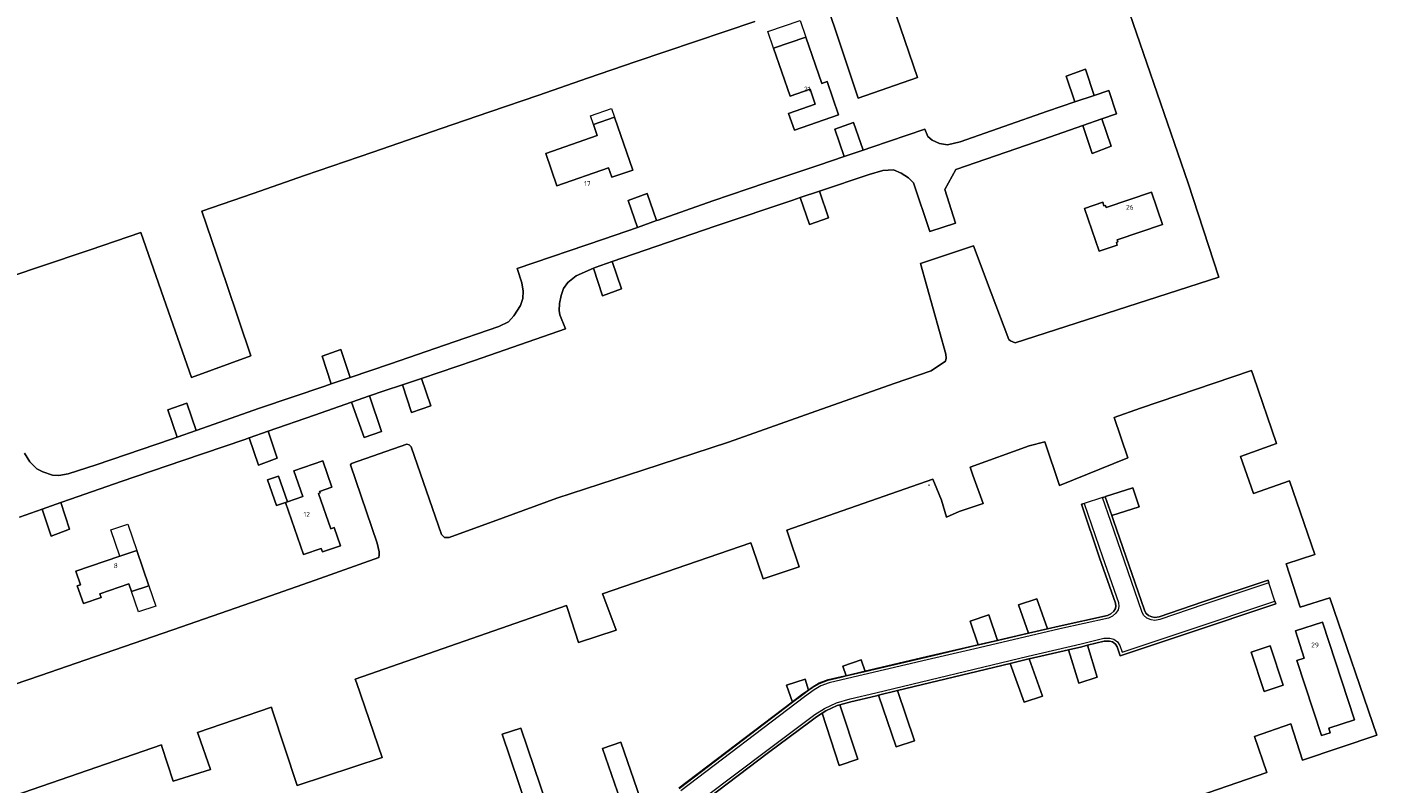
# Model space of a CAD drawing. Header units: metres. Extents: x 264570 to 266133, y 576109 to 577454.
# Tile 123 of 128: x 265599 to 265877, y 577028 to 577183. Entities that reach past the tile are written whole.
import ezdxf
from ezdxf.enums import TextEntityAlignment as Align

# ---------------------------------------------------------------- set-up
doc = ezdxf.new("R2010")
doc.units = ezdxf.units.M
for name, color, linetype, lineweight in [('B-BH-OG-BEBOUWING-G', 252, 'Continuous', 15), ('B-BH-OG-BEBOUWING-T50', 252, 'Continuous', 15), ('B-WE-OG-TOPOGRAFIE-G', 252, 'Continuous', 15), ('B-WE-VH-KANTOPSLUITING_OPSLUITBAND_10X20-G', 252, 'B-WE-VH-KANTOPSLUITING_TALUDBAND-G', 18)]:
    doc.layers.add(name, color=color, linetype=linetype, lineweight=lineweight)
doc.styles.add('NLCS-ISO-M200-T50', font='NLCS-ISO.ttf', dxfattribs={"height": 1})
doc.linetypes.add('B-WE-VH-KANTOPSLUITING_TALUDBAND-G', pattern='A,5,-2.5,[4,NLCS.shx,S=0.5,R=0,X=0,Y=0],-2.5', length=10)

msp = doc.modelspace()

# ---------------------------------------------------------------- linework, layer by layer
at = {"layer": 'B-BH-OG-BEBOUWING-G'}
for points in [[(265752.66, 577178.84), (265759.32, 577181.14), (265762.61, 577171.59), (265763.69, 577171.96), (265766.05, 577165.14), (265756.96, 577162), (265755.77, 577165.43), (265761.25, 577167.33), (265760.19, 577170.41), (265756.07, 577168.98), (265752.66, 577178.84)], [(265705.79, 577157.18), (265716.4, 577160.84), (265715.61, 577163.12), (265719.95, 577164.62), (265723.7, 577153.76), (265719.36, 577152.27), (265718.69, 577154.2), (265708.08, 577150.53), (265705.79, 577157.18)], [(265823.54, 577138.98), (265823.21, 577138.86), (265823.4, 577138.32), (265819.69, 577137.06), (265816.68, 577145.85), (265820.39, 577147.12), (265820.65, 577146.37), (265820.98, 577146.49), (265821.12, 577146.06), (265830.43, 577149.24), (265832.71, 577142.58), (265823.4, 577139.4), (265823.54, 577138.98)], [(265655.94, 577074.61), (265652.21, 577085.35), (265652.63, 577085.49), (265655.8, 577086.59), (265653.97, 577091.84), (265659.9, 577093.9), (265661.77, 577088.51), (265659.24, 577087.63), (265659.36, 577087.3), (265659.02, 577087.18), (265661.54, 577079.91), (265662.27, 577080.17), (265663.56, 577076.45), (265659.84, 577075.16), (265659.59, 577075.87), (265655.94, 577074.61)], [(265652.63, 577085.49), (265652.21, 577085.35), (265650.39, 577084.71), (265648.57, 577089.97), (265650.8, 577090.74), (265652.63, 577085.49)], [(265620.03, 577068.58), (265614.07, 577066.54), (265614.33, 577065.78), (265610.66, 577064.52), (265609.39, 577068.19), (265610.05, 577068.42), (265609.1, 577071.18), (265618.16, 577074.29), (265621.64, 577075.49), (265624.14, 577068.21), (265620.58, 577066.99), (265620.03, 577068.58)], [(265861.87, 577053.29), (265860.03, 577058.9), (265865.64, 577060.73), (265872.23, 577040.6), (265866.9, 577038.86), (265867.2, 577037.94), (265865.39, 577037.35), (265860.35, 577052.79), (265861.87, 577053.29)], [(265850.97, 577054.55), (265854.83, 577055.83), (265857.51, 577047.73), (265853.64, 577046.45), (265850.97, 577054.55)]]:
    msp.add_lwpolyline(points, close=True, dxfattribs=at)
at = {"layer": 'B-WE-OG-TOPOGRAFIE-G'}
for points in [[(265590.7, 577045.96), (265601.83, 577049.75), (265612.97, 577053.54), (265629.09, 577059.14), (265645.22, 577064.74), (265658.32, 577069.37), (265671.42, 577074.01), (265671.54, 577074.55), (265671.54, 577075.2), (265671.13, 577076.95), (265665.65, 577093.07), (265665.81, 577093.33), (265677.21, 577097.35), (265677.66, 577097.2), (265678.11, 577096.76), (265684.35, 577078.77), (265684.98, 577078.12), (265685.93, 577078.1), (265697.01, 577082.15), (265708.09, 577086.2), (265725.75, 577091.99), (265743.41, 577097.77), (265760.44, 577103.81), (265777.47, 577109.86), (265785.1, 577112.46), (265788.08, 577114.4), (265788.16, 577115.05), (265788.1, 577115.84), (265782.88, 577134.52), (265793.78, 577138.16), (265797.42, 577128.52), (265801.06, 577118.88), (265801.41, 577118.59), (265802.36, 577118.17), (265844.32, 577131.74), (265837.96, 577151.06), (265823.1, 577194.38)], [(265823.1, 577194.38), (265837.96, 577151.06), (265844.32, 577131.74), (265802.36, 577118.17), (265801.41, 577118.59), (265801.06, 577118.88), (265797.42, 577128.52), (265793.78, 577138.16), (265782.88, 577134.52), (265788.1, 577115.84), (265788.16, 577115.05), (265788.08, 577114.4), (265785.1, 577112.46), (265777.47, 577109.86), (265760.44, 577103.81), (265743.41, 577097.77), (265725.75, 577091.99), (265708.09, 577086.2), (265697.01, 577082.15), (265685.93, 577078.1), (265684.98, 577078.12), (265684.35, 577078.77), (265678.11, 577096.76), (265677.66, 577097.2), (265677.21, 577097.35), (265665.81, 577093.33), (265665.65, 577093.07), (265671.13, 577076.95), (265671.54, 577075.2), (265671.54, 577074.55), (265671.42, 577074.01), (265658.32, 577069.37), (265645.22, 577064.74), (265629.09, 577059.14), (265612.97, 577053.54), (265601.83, 577049.75), (265590.7, 577045.96)], [(265775.31, 577193.28), (265778.81, 577183.05), (265782.3, 577172.82), (265770.09, 577168.57), (265766.67, 577178.87), (265763.24, 577189.17)], [(265763.24, 577189.17), (265766.67, 577178.87), (265770.09, 577168.57), (265782.3, 577172.82), (265778.81, 577183.05), (265775.31, 577193.28)], [(265748.83, 577184.37), (265736.62, 577180.24), (265724.41, 577176.11), (265714.37, 577172.66), (265704.34, 577169.2), (265694.3, 577165.74), (265684.27, 577162.29), (265670.19, 577157.47), (265656.12, 577152.65), (265645.56, 577148.96), (265635.01, 577145.27), (265640.07, 577130.38), (265645.14, 577115.5), (265632.92, 577111.06), (265627.69, 577125.97), (265622.46, 577140.88), (265612.05, 577137.35), (265601.64, 577133.83), (265591.23, 577130.31)], [(265591.23, 577130.31), (265601.64, 577133.83), (265612.05, 577137.35), (265622.46, 577140.88), (265627.69, 577125.97), (265632.92, 577111.06), (265645.14, 577115.5), (265640.07, 577130.38), (265635.01, 577145.27), (265645.56, 577148.96), (265656.12, 577152.65), (265670.19, 577157.47), (265684.27, 577162.29), (265694.3, 577165.74), (265704.34, 577169.2), (265714.37, 577172.66), (265724.41, 577176.11), (265736.62, 577180.24), (265748.83, 577184.37)], [(265597.52, 577082.33), (265602.15, 577083.95), (265604.05, 577078.41), (265607.83, 577079.82), (265606.04, 577085.32), (265607.99, 577086.01), (265618.46, 577089.69), (265631.15, 577094.01), (265643.85, 577098.32), (265644.79, 577098.65), (265646.71, 577093), (265650.53, 577094.46), (265648.67, 577100), (265658.2, 577103.31), (265665.84, 577105.97), (265668.43, 577098.73), (265672, 577099.93), (265669.55, 577107.26), (265672.55, 577108.3), (265676.31, 577109.56), (265678.16, 577103.88), (265682.17, 577105.23), (265680.26, 577110.89), (265691.1, 577114.53), (265709.85, 577121.1), (265708.7, 577123.96), (265708.52, 577124.87), (265708.64, 577126.28), (265708.96, 577127.91), (265709.43, 577129.4), (265710.33, 577130.64), (265712.03, 577131.97), (265715.63, 577133.58), (265717.46, 577127.88), (265721.41, 577129.29), (265719.49, 577134.94), (265728.41, 577138.01), (265740.88, 577142.3), (265756.61, 577147.58), (265758.17, 577148.1), (265760.08, 577142.55), (265763.97, 577143.93), (265762.09, 577149.42), (265772.34, 577152.86), (265775.12, 577153.67), (265777.32, 577153.82), (265778.95, 577153.15), (265780.4, 577152.18), (265781.46, 577151.16), (265784.8, 577141.14), (265790.09, 577142.8), (265787.89, 577149.73), (265790.18, 577153.87), (265806.71, 577159.6), (265816.3, 577162.92), (265818.24, 577157.2), (265822.12, 577158.65), (265820.24, 577164.29), (265823.24, 577165.33), (265821.66, 577170.15), (265818.63, 577169.12), (265816.82, 577174.54), (265812.86, 577173.11), (265814.66, 577167.78), (265809.06, 577165.88), (265791.08, 577159.58), (265788.48, 577158.93), (265786.79, 577159.25), (265785.31, 577159.88), (265784.43, 577160.67), (265783.82, 577162.16), (265772.91, 577158.47), (265771.1, 577157.86), (265769.09, 577163.54), (265765.28, 577162.21), (265767.22, 577156.56), (265761.99, 577154.79), (265751.07, 577151.11), (265740.16, 577147.43), (265728.91, 577143.47), (265728.57, 577143.35), (265726.65, 577148.93), (265722.72, 577147.51), (265724.66, 577141.97), (265717.66, 577139.51), (265699.89, 577133.5), (265700.87, 577130.53), (265701.17, 577128.84), (265701.08, 577127.35), (265700.6, 577125.86), (265699.25, 577123.74), (265698.1, 577122.53), (265696.14, 577121.59), (265684.98, 577117.72), (265673.82, 577113.86), (265665.52, 577111.05), (265663.65, 577116.8), (265659.82, 577115.43), (265661.67, 577109.75), (265660.35, 577109.3), (265646.88, 577104.74), (265633.89, 577100.18), (265631.97, 577105.78), (265628.06, 577104.39), (265629.96, 577098.79), (265628.77, 577098.38), (265613.3, 577093.09), (265607.55, 577091.27), (265605.57, 577090.88), (265604.29, 577090.97), (265602.31, 577091.62), (265601.05, 577092.26), (265599.63, 577093.7), (265598.54, 577095.48)], [(265598.54, 577095.48), (265599.63, 577093.7), (265601.05, 577092.26), (265602.31, 577091.62), (265604.29, 577090.97), (265605.57, 577090.88), (265607.55, 577091.27), (265613.3, 577093.09), (265628.77, 577098.38), (265629.96, 577098.79), (265633.89, 577100.18), (265646.88, 577104.74), (265660.35, 577109.3), (265661.67, 577109.75), (265665.52, 577111.05), (265673.82, 577113.86), (265684.98, 577117.72), (265696.14, 577121.59), (265698.1, 577122.53), (265699.25, 577123.74), (265700.6, 577125.86), (265701.08, 577127.35), (265701.17, 577128.84), (265700.87, 577130.53), (265699.89, 577133.5), (265717.66, 577139.51), (265724.66, 577141.97), (265728.57, 577143.35), (265728.91, 577143.47), (265740.16, 577147.43), (265751.07, 577151.11), (265761.99, 577154.79), (265767.22, 577156.56), (265771.1, 577157.86), (265772.91, 577158.47), (265783.82, 577162.16), (265784.43, 577160.67), (265785.31, 577159.88), (265786.79, 577159.25), (265788.48, 577158.93), (265791.08, 577159.58), (265809.06, 577165.88), (265814.66, 577167.78), (265818.63, 577169.12), (265821.66, 577170.15), (265823.24, 577165.33), (265820.24, 577164.29), (265816.3, 577162.92), (265806.71, 577159.6), (265790.18, 577153.87), (265787.89, 577149.73), (265790.09, 577142.8), (265784.8, 577141.14), (265781.46, 577151.16), (265780.4, 577152.18), (265778.95, 577153.15), (265777.32, 577153.82), (265775.12, 577153.67), (265772.34, 577152.86), (265762.09, 577149.42), (265758.17, 577148.1), (265756.61, 577147.58), (265740.88, 577142.3), (265728.41, 577138.01), (265719.49, 577134.94), (265715.95, 577133.72), (265715.63, 577133.58), (265712.03, 577131.97), (265710.33, 577130.64), (265709.43, 577129.4), (265708.96, 577127.91), (265708.64, 577126.28), (265708.52, 577124.87), (265708.7, 577123.96), (265709.85, 577121.1), (265691.1, 577114.53), (265680.26, 577110.89), (265676.31, 577109.56), (265672.55, 577108.3), (265669.55, 577107.26), (265665.84, 577105.97), (265658.2, 577103.31), (265648.67, 577100), (265644.79, 577098.65), (265643.85, 577098.32), (265631.15, 577094.01), (265618.46, 577089.69), (265607.99, 577086.01), (265606.04, 577085.32), (265602.15, 577083.95), (265597.52, 577082.33)], [(265834.08, 577022.8), (265854.16, 577029.78), (265851.6, 577037.15), (265859.13, 577039.77), (265861.52, 577032.27), (265876.83, 577037.44), (265867.11, 577065.69), (265861, 577063.76), (265858.15, 577072.74), (265864.04, 577074.61), (265858.81, 577089.81), (265851.45, 577087.21), (265848.75, 577094.82), (265856.18, 577097.45), (265851.4, 577111.35), (265850.99, 577112.51), (265828.14, 577104.77), (265822.78, 577102.83), (265825.58, 577094.54), (265811.5, 577088.86), (265808.49, 577097.8), (265805.28, 577097.02), (265793.1, 577092.6), (265793.7, 577090.93), (265795.78, 577085.12), (265790.88, 577083.51), (265788.25, 577082.3), (265787.21, 577085.82), (265786.24, 577088.18), (265785.43, 577090.14), (265755.41, 577079.65), (265755.81, 577078.44), (265757.93, 577072.08), (265750.5, 577069.6), (265748.34, 577076.06), (265748.02, 577077.04), (265717.5, 577066.54), (265717.76, 577065.84), (265720.3, 577059.08), (265712.55, 577056.52), (265710.31, 577063.32), (265710.04, 577064.11), (265666.6, 577048.94), (265666.82, 577048.3), (265672.15, 577032.83), (265654.62, 577027.08), (265649.52, 577042.63), (265649.33, 577043.22), (265634.12, 577037.97), (265634.24, 577037.62), (265636.84, 577030.4), (265629.1, 577027.96), (265626.83, 577035.14), (265626.74, 577035.44), (265596.34, 577024.97)], [(265596.34, 577024.97), (265626.74, 577035.44), (265626.83, 577035.14), (265629.1, 577027.96), (265636.84, 577030.4), (265634.24, 577037.62), (265634.12, 577037.97), (265649.33, 577043.22), (265649.52, 577042.63), (265654.62, 577027.08), (265672.15, 577032.83), (265666.82, 577048.3), (265666.6, 577048.94), (265710.04, 577064.11), (265710.31, 577063.32), (265712.55, 577056.52), (265720.3, 577059.08), (265717.76, 577065.84), (265717.5, 577066.54), (265748.02, 577077.04), (265748.34, 577076.06), (265750.5, 577069.6), (265757.93, 577072.08), (265755.81, 577078.44), (265755.41, 577079.65), (265785.43, 577090.14), (265786.24, 577088.18), (265787.21, 577085.82), (265788.25, 577082.3), (265790.88, 577083.51), (265795.78, 577085.12), (265793.7, 577090.93), (265793.1, 577092.6), (265805.28, 577097.02), (265808.49, 577097.8), (265811.5, 577088.86), (265825.58, 577094.54), (265822.78, 577102.83), (265828.14, 577104.77), (265850.99, 577112.51), (265851.4, 577111.35), (265856.18, 577097.45), (265848.75, 577094.82), (265851.45, 577087.21), (265858.81, 577089.81), (265864.04, 577074.61), (265858.15, 577072.74), (265861, 577063.76), (265867.11, 577065.69), (265876.83, 577037.44), (265861.52, 577032.27), (265859.13, 577039.77), (265851.6, 577037.15), (265854.16, 577029.78), (265834.08, 577022.8)], [(265739.15, 577024.43), (265751.63, 577033.85), (265760.16, 577040.22), (265761.53, 577041.23), (265762.65, 577041.96), (265766.2, 577031.21), (265769.98, 577032.52), (265766.29, 577043.69), (265768.55, 577044.34), (265773.87, 577045.57), (265774.28, 577045.67), (265777.92, 577035.03), (265781.7, 577036.3), (265778.15, 577046.61), (265801.38, 577052.22), (265804.24, 577044.24), (265808.03, 577045.49), (265805.28, 577053.16), (265813.33, 577055.01), (265815.49, 577048.13), (265819.28, 577049.4), (265817.26, 577055.94), (265820.7, 577056.81), (265821.79, 577056.81), (265822.41, 577056.65), (265823.03, 577056.21), (265823.39, 577055.65), (265824.01, 577053.77), (265837.74, 577058.35), (265856.01, 577064.46), (265855.82, 577065.02), (265854.6, 577068.8), (265854.41, 577069.36), (265841, 577064.88), (265832, 577061.82), (265831.1, 577061.65), (265830.51, 577061.77), (265829.8, 577062.07), (265829.27, 577062.53), (265828.98, 577063.15), (265822.6, 577081.6), (265822.24, 577082.64), (265827.87, 577084.45), (265826.62, 577088.36), (265820.96, 577086.54), (265820.92, 577086.53), (265820.36, 577086.35), (265816.57, 577085.16), (265816.01, 577084.97), (265819.76, 577073.97), (265823.03, 577064.61), (265823.11, 577063.98), (265823.01, 577063.5), (265822.65, 577062.97), (265822.1, 577062.41), (265821.38, 577062.11), (265811.42, 577059.88), (265809.06, 577059.33), (265806.86, 577065.52), (265803.08, 577064.29), (265805.12, 577058.42), (265798.72, 577056.93), (265796.95, 577062.19), (265793.13, 577060.88), (265794.79, 577056.01), (265784.12, 577053.51), (265771.51, 577050.56), (265770.67, 577052.96), (265766.9, 577051.65), (265767.61, 577049.65), (265766.59, 577049.41), (265763.9, 577048.79), (265762.11, 577048.11), (265760.67, 577047.26), (265759.89, 577046.7), (265759.14, 577048.98), (265755.34, 577047.73), (265756.56, 577044.23), (265733.24, 577026.5)], [(265733.24, 577026.5), (265756.56, 577044.23), (265758.69, 577045.85), (265759.89, 577046.7), (265760.67, 577047.26), (265762.11, 577048.11), (265763.9, 577048.79), (265766.59, 577049.41), (265767.61, 577049.65), (265771.51, 577050.56), (265784.12, 577053.51), (265794.79, 577056.01), (265794.82, 577056.02), (265798.72, 577056.93), (265805.12, 577058.42), (265805.12, 577058.42), (265809.06, 577059.33), (265811.42, 577059.88), (265821.38, 577062.11), (265822.1, 577062.41), (265822.65, 577062.97), (265823.01, 577063.5), (265823.11, 577063.98), (265823.03, 577064.61), (265819.76, 577073.97), (265816.01, 577084.97), (265816.57, 577085.16), (265820.32, 577074.16), (265823.61, 577064.75), (265823.71, 577063.96), (265823.57, 577063.27), (265823.11, 577062.59), (265822.44, 577061.91), (265821.56, 577061.54), (265811.55, 577059.3), (265794.95, 577055.44), (265784.26, 577052.93), (265766.73, 577048.84), (265764.08, 577048.22), (265762.37, 577047.58), (265760.99, 577046.76), (265759.04, 577045.37), (265733.59, 577026.02)], [(265738.79, 577024.9), (265751.28, 577034.32), (265759.81, 577040.69), (265761.19, 577041.72), (265763.14, 577042.97), (265765.59, 577044.1), (265768.4, 577044.91), (265773.73, 577046.15), (265805.03, 577053.71), (265815.96, 577056.22), (265820.62, 577057.4), (265821.87, 577057.41), (265822.67, 577057.2), (265823.46, 577056.63), (265823.92, 577055.91), (265824.39, 577054.52), (265837.56, 577058.91), (265855.82, 577065.02), (265856.01, 577064.46), (265837.74, 577058.35), (265824.01, 577053.77), (265823.39, 577055.65), (265823.03, 577056.21), (265822.41, 577056.65), (265821.79, 577056.81), (265820.7, 577056.81), (265817.26, 577055.94), (265816.1, 577055.65), (265813.33, 577055.01), (265805.28, 577053.16), (265805.16, 577053.14), (265801.38, 577052.22), (265778.15, 577046.61), (265774.28, 577045.67), (265773.87, 577045.57), (265768.55, 577044.34), (265766.29, 577043.69), (265765.79, 577043.54), (265763.42, 577042.45), (265762.65, 577041.96), (265761.53, 577041.23), (265760.16, 577040.22), (265751.63, 577033.85), (265739.15, 577024.43)], [(265706.06, 577022.92), (265700.64, 577038.87), (265696.83, 577037.64), (265701.91, 577022.63)], [(265725.26, 577024.26), (265721.23, 577035.98), (265717.45, 577034.68), (265721.16, 577023.98)]]:
    msp.add_lwpolyline(points, dxfattribs=at)
for points in [[(265752.66, 577178.84), (265751.48, 577182.27), (265758.13, 577184.57), (265759.32, 577181.14), (265752.66, 577178.84)], [(265759.32, 577181.14), (265752.66, 577178.84), (265756.07, 577168.98), (265760.19, 577170.41), (265761.25, 577167.33), (265755.77, 577165.43), (265756.96, 577162), (265766.05, 577165.14), (265763.69, 577171.96), (265762.61, 577171.59), (265759.32, 577181.14)], [(265818.63, 577169.12), (265814.66, 577167.78), (265812.86, 577173.11), (265816.82, 577174.54), (265818.63, 577169.12)], [(265705.79, 577157.18), (265708.08, 577150.53), (265718.69, 577154.2), (265719.36, 577152.27), (265723.7, 577153.76), (265719.95, 577164.62), (265715.61, 577163.12), (265716.4, 577160.84), (265705.79, 577157.18)], [(265714.99, 577164.92), (265719.33, 577166.42), (265719.95, 577164.62), (265715.61, 577163.12), (265714.99, 577164.92)], [(265769.09, 577163.54), (265771.1, 577157.86), (265767.22, 577156.56), (265765.28, 577162.21), (265769.09, 577163.54)], [(265820.24, 577164.29), (265822.12, 577158.65), (265818.24, 577157.2), (265816.3, 577162.92), (265820.24, 577164.29)], [(265722.72, 577147.51), (265726.65, 577148.93), (265728.57, 577143.35), (265724.66, 577141.97), (265722.72, 577147.51)], [(265758.17, 577148.1), (265762.09, 577149.42), (265763.97, 577143.93), (265760.08, 577142.55), (265758.17, 577148.1)], [(265823.21, 577138.86), (265823.54, 577138.98), (265823.4, 577139.4), (265832.71, 577142.58), (265830.43, 577149.24), (265821.12, 577146.06), (265820.98, 577146.49), (265820.65, 577146.37), (265820.39, 577147.12), (265816.68, 577145.85), (265819.69, 577137.06), (265823.4, 577138.32), (265823.21, 577138.86)], [(265715.95, 577133.72), (265719.49, 577134.94), (265721.41, 577129.29), (265717.46, 577127.88), (265715.63, 577133.58), (265715.95, 577133.72)], [(265665.52, 577111.05), (265661.67, 577109.75), (265659.82, 577115.43), (265663.65, 577116.8), (265665.52, 577111.05)], [(265678.16, 577103.88), (265676.31, 577109.56), (265680.26, 577110.89), (265682.17, 577105.23), (265678.16, 577103.88)], [(265665.84, 577105.97), (265669.55, 577107.26), (265672, 577099.93), (265668.43, 577098.73), (265665.84, 577105.97)], [(265633.89, 577100.18), (265629.96, 577098.79), (265628.06, 577104.39), (265631.97, 577105.78), (265633.89, 577100.18)], [(265644.79, 577098.65), (265648.67, 577100), (265650.53, 577094.46), (265646.71, 577093), (265644.79, 577098.65)], [(265652.21, 577085.35), (265655.94, 577074.61), (265659.59, 577075.87), (265659.84, 577075.16), (265663.56, 577076.45), (265662.27, 577080.17), (265661.54, 577079.91), (265659.02, 577087.18), (265659.36, 577087.3), (265659.24, 577087.63), (265661.77, 577088.51), (265659.9, 577093.9), (265653.97, 577091.84), (265655.8, 577086.59), (265652.63, 577085.49), (265650.8, 577090.74), (265648.57, 577089.97), (265650.39, 577084.71), (265652.21, 577085.35)], [(265784.69, 577088.85), (265784.65, 577088.97)], [(265820.92, 577086.53), (265820.96, 577086.54), (265826.62, 577088.36), (265827.87, 577084.45), (265822.24, 577082.64), (265820.92, 577086.53)], [(265602.15, 577083.95), (265606.04, 577085.32), (265607.83, 577079.82), (265604.05, 577078.41), (265602.15, 577083.95)], [(265829.48, 577061.56), (265828.78, 577062.17), (265828.43, 577062.93), (265822.04, 577081.41), (265820.36, 577086.35), (265820.92, 577086.53), (265822.24, 577082.64), (265822.6, 577081.6), (265828.98, 577063.15), (265829.27, 577062.53), (265829.8, 577062.07), (265830.51, 577061.77), (265831.1, 577061.65), (265832, 577061.82), (265841, 577064.88), (265854.41, 577069.36), (265854.6, 577068.8), (265841.19, 577064.32), (265832.15, 577061.25), (265831.1, 577061.05), (265830.34, 577061.2), (265829.48, 577061.56)], [(265618.16, 577074.29), (265616.3, 577079.7), (265619.78, 577080.9), (265621.64, 577075.49), (265618.16, 577074.29)], [(265620.03, 577068.58), (265620.58, 577066.99), (265624.14, 577068.21), (265621.64, 577075.49), (265618.16, 577074.29), (265609.1, 577071.18), (265610.05, 577068.42), (265609.39, 577068.19), (265610.66, 577064.52), (265614.33, 577065.78), (265614.07, 577066.54), (265620.03, 577068.58)], [(265620.58, 577066.99), (265624.14, 577068.21), (265625.58, 577064.02), (265622.02, 577062.8), (265620.58, 577066.99)], [(265809.06, 577059.33), (265805.12, 577058.42), (265803.08, 577064.29), (265806.86, 577065.52), (265809.06, 577059.33)], [(265794.82, 577056.02), (265794.79, 577056.01), (265793.13, 577060.88), (265796.95, 577062.19), (265798.72, 577056.93), (265794.82, 577056.02)], [(265860.03, 577058.9), (265861.87, 577053.29), (265860.35, 577052.79), (265865.39, 577037.35), (265867.2, 577037.94), (265866.9, 577038.86), (265872.23, 577040.6), (265865.64, 577060.73), (265860.03, 577058.9)], [(265813.33, 577055.01), (265816.1, 577055.65), (265817.26, 577055.94), (265819.28, 577049.4), (265815.49, 577048.13), (265813.33, 577055.01)], [(265854.83, 577055.83), (265850.97, 577054.55), (265853.64, 577046.45), (265857.51, 577047.73), (265854.83, 577055.83)], [(265771.51, 577050.56), (265767.61, 577049.65), (265766.9, 577051.65), (265770.67, 577052.96), (265771.51, 577050.56)], [(265801.38, 577052.22), (265805.16, 577053.14), (265805.28, 577053.16), (265808.03, 577045.49), (265804.24, 577044.24), (265801.38, 577052.22)], [(265758.69, 577045.85), (265756.56, 577044.23), (265755.34, 577047.73), (265759.14, 577048.98), (265759.89, 577046.7), (265758.69, 577045.85)], [(265774.28, 577045.67), (265778.15, 577046.61), (265781.7, 577036.3), (265777.92, 577035.03), (265774.28, 577045.67)], [(265765.79, 577043.54), (265766.29, 577043.69), (265769.98, 577032.52), (265766.2, 577031.21), (265762.65, 577041.96), (265763.42, 577042.45), (265765.79, 577043.54)], [(265702.03, 577022.64), (265701.91, 577022.63), (265696.83, 577037.64), (265700.64, 577038.87), (265706.06, 577022.92), (265702.03, 577022.64)], [(265725.26, 577024.26), (265721.16, 577023.98), (265717.45, 577034.68), (265721.23, 577035.98), (265725.26, 577024.26)]]:
    msp.add_lwpolyline(points, close=True, dxfattribs=at)
at = {"layer": 'B-WE-VH-KANTOPSLUITING_OPSLUITBAND_10X20-G'}
msp.add_lwpolyline([(265733.19, 577026.58), (265756.5, 577044.31), (265758.63, 577045.93), (265759.83, 577046.78), (265760.62, 577047.34), (265762.07, 577048.2), (265763.87, 577048.88), (265766.57, 577049.51), (265767.59, 577049.75), (265771.49, 577050.66), (265784.1, 577053.61), (265794.77, 577056.11), (265794.8, 577056.12), (265798.69, 577057.02), (265805.1, 577058.51)], dxfattribs=at)

# ---------------------------------------------------------------- texts
at = {"layer": 'B-BH-OG-BEBOUWING-T50', "style": 'NLCS-ISO-M200-T50'}
for s, p in [('21', (265759.59, 577170.43)), ('17', (265714.36, 577150.98)), ('26', (265825.97, 577146.1)), ('12', (265656.61, 577082.89)), ('8', (265617.31, 577072.32)), ('29', (265864.08, 577056.01))]:
    msp.add_text(s, height=1, dxfattribs=at).set_placement(p, align=Align.MIDDLE)

doc.saveas('drawing.dxf')
